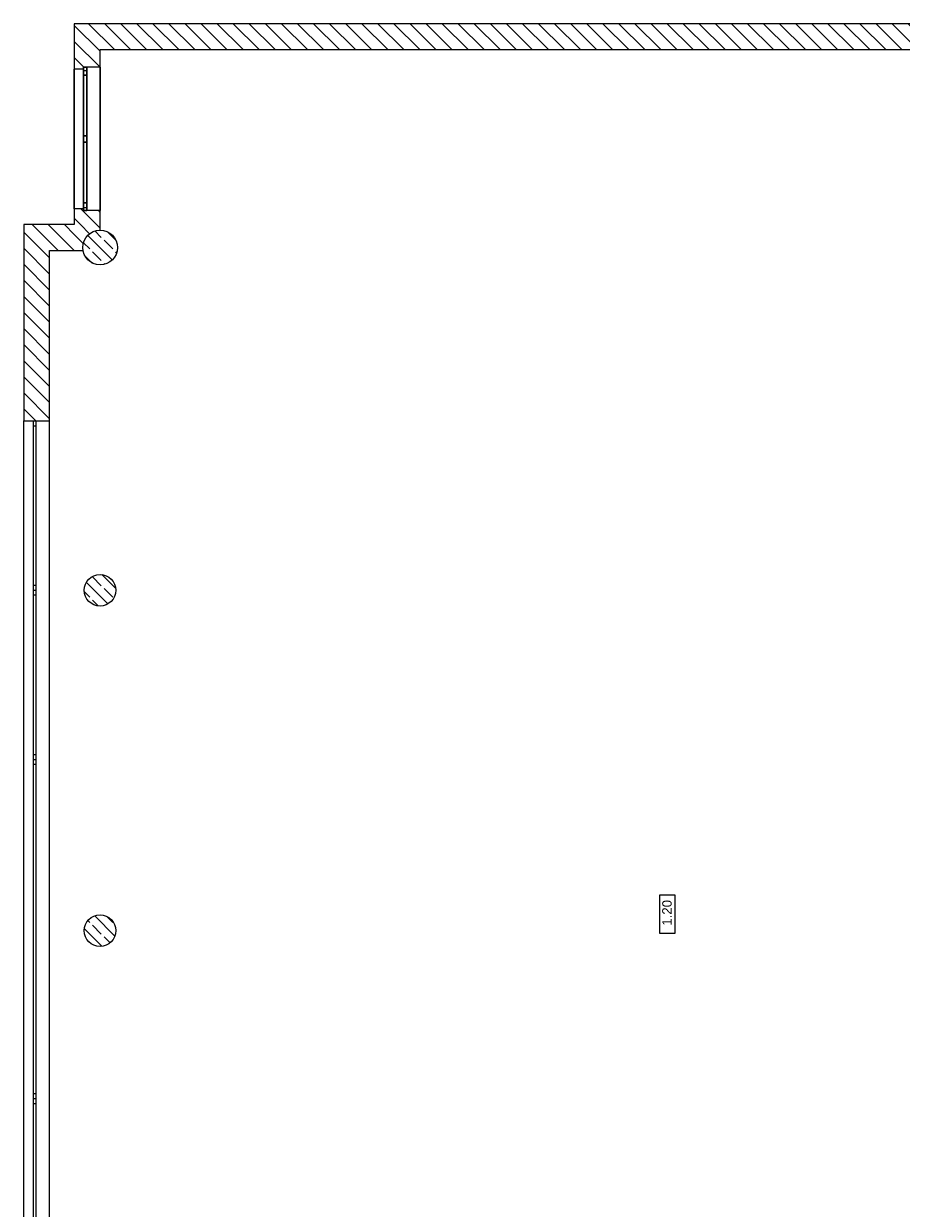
# Model space of a CAD drawing. Header units: millimetres. Extents: x -146116 to 602001, y -318793 to 100489.
# Tile 31 of 100: x 280029 to 293932, y -110307 to -91551. Entities that reach past the tile are written whole.
import ezdxf
from ezdxf.enums import TextEntityAlignment as Align

# ---------------------------------------------------------------- set-up
doc = ezdxf.new("R2010")
doc.units = ezdxf.units.MM
doc.header["$LTSCALE"] = 0.1
doc.header["$MEASUREMENT"] = 0
for name, color, linetype, lineweight in [('eks Rzut piętra I$0$Nowe_320-W Umeblowanie_Nr_pióra__6', 8, 'Continuous', 13), ('eks Rzut piętra I$0$poziom_2 (1)_6_0_Nr_pióra__21_Nr_pióra__7', 8, 'Continuous', 18), ('eks Rzut piętra I$0$poziom_2 (1)_6_Konstrukcja - Słupy_Nr_pióra__1_Nr_pióra__7', 8, 'Continuous', 18), ('eks Rzut piętra I$0$poziom_2 (1)_6_Konstrukcja - Słupy_Nr_pióra__82_Nr_pióra__12', 8, 'Continuous', 18), ('eks Rzut piętra I$0$poziom_2 (1)_6_Konstrukcja - Ściany zew_Nr_pióra__107_Nr_pióra__12', 8, 'Continuous', 18), ('eks Rzut piętra I$0$poziom_2 (1)_6_Konstrukcja - Ściany zew_Nr_pióra__27_Nr_pióra__7', 8, 'Continuous', 18), ('eks Rzut piętra I$0$poziom_2 (1)_6_Metryczki pomieszczeń ArchiCADa_Nr_pióra__6_Nr_pióra__5', 8, 'Continuous', 18), ('eks Rzut piętra I$0$poziom_2 (1)_6_Okna ArchiCADa_Nr_pióra__101_Nr_pióra__252', 8, 'Continuous', 18), ('eks Rzut piętra I$0$poziom_2 (1)_6_Okna ArchiCADa_Nr_pióra__27_Nr_pióra__7', 8, 'Continuous', 18), ('eks Rzut piętra I$0$poziom_2 (1)_6_Okna ArchiCADa_Nr_pióra__81_Nr_pióra__6', 8, 'Continuous', 18)]:
    doc.layers.add(name, color=color, linetype=linetype, lineweight=lineweight)
doc.layers.add('REWIZJA_1', color=6, linetype='Continuous')
doc.styles.add('eks Rzut piętra I$0$GENERATED_STYLE_1', font='arial.ttf')
pattern_1 = [(135, (247705.95, -72963.92), (127.2792, 127.2792), [])]
pattern_2 = [(135, (247705.95, -72963.92), (183.8478, 183.8478), []), (135, (247614.02, -73055.84), (183.8478, 183.8478), [195, -65])]

# ---------------------------------------------------------------- blocks, each defined once
blk = doc.blocks.new('eks Rzut piętra I')
at = {"layer": 'eks Rzut piętra I$0$poziom_2 (1)_6_Konstrukcja - Słupy_Nr_pióra__82_Nr_pióra__12', "linetype": 'Continuous', "lineweight": 18}
h = blk.add_hatch(dxfattribs=at)
h.set_pattern_fill('BETON_ZBROJONY_0006', color=256, angle=270, style=0, pattern_type=2)
h.set_pattern_definition(pattern_2)
h.paths.add_polyline_path([(189741, -56519, 0.414214), (189466, -56244, 0.414214), (189191, -56519, 0.414214), (189466, -56794, 0.414214)])
h = blk.add_hatch(dxfattribs=at)
h.set_pattern_fill('BETON_ZBROJONY_0006', color=256, angle=270, style=0, pattern_type=2)
h.set_pattern_definition(pattern_2)
h.paths.add_polyline_path([(189716, -61944, 0.414214), (189466, -61694, 0.414214), (189216, -61944, 0.414214), (189466, -62194, 0.414214)])
h = blk.add_hatch(dxfattribs=at)
h.set_pattern_fill('BETON_ZBROJONY_0006', color=256, angle=270, style=0, pattern_type=2)
h.set_pattern_definition(pattern_2)
h.paths.add_polyline_path([(189716, -67334, 0.414214), (189466, -67084, 0.414214), (189216, -67334, 0.414214), (189466, -67584, 0.414214)])
at = {"layer": 'eks Rzut piętra I$0$poziom_2 (1)_6_Konstrukcja - Ściany zew_Nr_pióra__107_Nr_pióra__12', "linetype": 'Continuous', "lineweight": 18}
h = blk.add_hatch(dxfattribs=at)
h.set_pattern_fill('BLOCZKI_CERAMICZNE_0006', color=256, angle=270, style=0, pattern_type=2)
h.set_pattern_definition(pattern_1)
h.paths.add_polyline_path([(189466, -53384), (208256, -53384), (208606, -52974), (189056, -52974)])
h = blk.add_hatch(dxfattribs=at)
h.set_pattern_fill('BLOCZKI_CERAMICZNE_0006', color=256, angle=270, style=0, pattern_type=2)
h.set_pattern_definition(pattern_1)
h.paths.add_polyline_path([(189206, -53694), (189206, -53664), (189466, -53664), (189466, -53384), (189056, -52974), (189056, -53694)])
h = blk.add_hatch(dxfattribs=at)
h.set_pattern_fill('BLOCZKI_CERAMICZNE_0006', color=256, angle=270, style=0, pattern_type=2)
h.set_pattern_definition(pattern_1)
h.paths.add_polyline_path([(189056, -55904), (189056, -56154), (189466, -56154), (189466, -55934), (189206, -55934), (189206, -55904)])
h = blk.add_hatch(dxfattribs=at)
h.set_pattern_fill('BLOCZKI_CERAMICZNE_0006', color=256, angle=270, style=0, pattern_type=2)
h.set_pattern_definition(pattern_1)
h.paths.add_polyline_path([(188256, -59264), (188666, -59264), (188666, -56564), (188256, -56154)])
h = blk.add_hatch(dxfattribs=at)
h.set_pattern_fill('BLOCZKI_CERAMICZNE_0006', color=256, angle=270, style=0, pattern_type=2)
h.set_pattern_definition(pattern_1)
h.paths.add_polyline_path([(188256, -56154), (188666, -56564), (189056, -56564), (189056, -56154)])
h = blk.add_hatch(dxfattribs=at)
h.set_pattern_fill('BLOCZKI_CERAMICZNE_0006', color=256, angle=270, style=0, pattern_type=2)
h.set_pattern_definition(pattern_1)
h.paths.add_polyline_path([(189056, -56154), (189056, -56564), (189198, -56564), (189191, -56519), (189204, -56434), (189243, -56357), (189251, -56349), (189056, -56154)])
h = blk.add_hatch(dxfattribs=at)
h.set_pattern_fill('BLOCZKI_CERAMICZNE_0006', color=256, angle=270, style=0, pattern_type=2)
h.set_pattern_definition(pattern_1)
h.paths.add_polyline_path([(189251, -56349), (189304, -56296), (189381, -56257), (189466, -56244), (189466, -56154), (189056, -56154)])
at = {"layer": 'eks Rzut piętra I$0$poziom_2 (1)_6_0_Nr_pióra__21_Nr_pióra__7', "linetype": 'Continuous', "lineweight": 18, "flags": 128}
for points in [[(189466, -53664), (189206, -53664), (189206, -53694), (189056, -53694)], [(189466, -55934), (189206, -55934), (189206, -55904), (189056, -55904)]]:
    blk.add_lwpolyline(points, dxfattribs=at)
at = {"layer": 'eks Rzut piętra I$0$poziom_2 (1)_6_Konstrukcja - Słupy_Nr_pióra__1_Nr_pióra__7', "linetype": 'Continuous', "lineweight": 18}
for centre, radius in [((189466, -56519), 275), ((189466, -61944), 250), ((189466, -67334), 250)]:
    blk.add_circle(centre, radius, dxfattribs=at)
at = {"layer": 'eks Rzut piętra I$0$poziom_2 (1)_6_Konstrukcja - Ściany zew_Nr_pióra__27_Nr_pióra__7', "linetype": 'Continuous', "lineweight": 18}
for p, q in [((188256, -59264), (188406, -59264)), ((188406, -59264), (188456, -59264)), ((188456, -59264), (188666, -59264))]:
    blk.add_line(p, q, dxfattribs=at)
at = {"layer": 'eks Rzut piętra I$0$poziom_2 (1)_6_Konstrukcja - Ściany zew_Nr_pióra__27_Nr_pióra__7', "linetype": 'Continuous', "lineweight": 18, "flags": 128}
for points in [[(208606, -52974), (189056, -52974)], [(189056, -52974), (189056, -53694)], [(189466, -53384), (208256, -53384)], [(189466, -53664), (189466, -53384)], [(189056, -55904), (189056, -56154)], [(189466, -56244), (189466, -55934)], [(188256, -56154), (188256, -59264)], [(189056, -56154), (188256, -56154)], [(188666, -59264), (188666, -56564)], [(188666, -56564), (189195, -56564)]]:
    blk.add_lwpolyline(points, dxfattribs=at)
at = {"layer": 'eks Rzut piętra I$0$poziom_2 (1)_6_Metryczki pomieszczeń ArchiCADa_Nr_pióra__6_Nr_pióra__5', "linetype": 'Continuous', "lineweight": 18}
for p, q in [((198334, -67379), (198334, -66769)), ((198334, -66769), (198570, -66769)), ((198570, -66769), (198570, -67379)), ((198570, -67379), (198334, -67379))]:
    blk.add_line(p, q, dxfattribs=at)
at = {"layer": 'eks Rzut piętra I$0$poziom_2 (1)_6_Okna ArchiCADa_Nr_pióra__101_Nr_pióra__252', "linetype": 'Continuous', "lineweight": 18}
for p, q in [((189206, -53664), (189206, -53789)), ((189206, -53789), (189206, -53664)), ((189206, -53789), (189256, -53789)), ((189256, -53789), (189206, -53789)), ((189256, -53789), (189256, -53664)), ((189256, -53664), (189256, -53789)), ((189256, -54749), (189206, -54749)), ((189206, -54749), (189206, -54799)), ((189206, -54799), (189206, -54749)), ((189206, -54749), (189256, -54749)), ((189256, -54799), (189256, -54749)), ((189256, -54749), (189256, -54799)), ((189206, -54799), (189206, -54849)), ((189206, -54849), (189206, -54799)), ((189206, -54849), (189256, -54849)), ((189256, -54849), (189206, -54849)), ((189256, -54849), (189256, -54799)), ((189256, -54799), (189256, -54849)), ((189256, -55809), (189206, -55809)), ((189206, -55809), (189206, -55934)), ((189206, -55934), (189206, -55809)), ((189206, -55809), (189256, -55809)), ((189256, -55934), (189256, -55809)), ((189256, -55809), (189256, -55934)), ((188406, -59264), (188406, -59339)), ((188456, -59339), (188456, -59264)), ((188406, -59339), (188456, -59339)), ((188456, -61869), (188406, -61869)), ((188406, -61869), (188406, -61944)), ((188456, -61944), (188456, -61869)), ((188406, -61944), (188406, -62019)), ((188406, -62019), (188456, -62019)), ((188456, -62019), (188456, -61944)), ((188456, -64549), (188406, -64549)), ((188406, -64549), (188406, -64624)), ((188406, -64624), (188406, -64699)), ((188406, -64699), (188456, -64699)), ((188456, -64624), (188456, -64549)), ((188456, -64699), (188456, -64624)), ((188456, -69919), (188406, -69919)), ((188406, -69919), (188406, -69994)), ((188456, -69994), (188456, -69919)), ((188406, -69994), (188406, -70069)), ((188406, -70069), (188456, -70069)), ((188456, -70069), (188456, -69994))]:
    blk.add_line(p, q, dxfattribs=at)
at = {"layer": 'eks Rzut piętra I$0$poziom_2 (1)_6_Okna ArchiCADa_Nr_pióra__27_Nr_pióra__7', "linetype": 'Continuous', "lineweight": 18}
for p, q in [((189206, -53664), (189256, -53664)), ((189206, -53694), (189206, -53664)), ((189206, -53664), (189256, -53664)), ((189206, -53694), (189206, -53664)), ((189206, -55904), (189206, -55934)), ((189206, -55904), (189206, -55934)), ((189206, -55934), (189256, -55934)), ((189206, -55934), (189256, -55934)), ((188406, -59264), (188456, -59264)), ((188406, -61944), (188456, -61944)), ((188406, -61944), (188456, -61944)), ((188406, -64624), (188456, -64624)), ((188406, -64624), (188456, -64624)), ((188406, -69994), (188456, -69994)), ((188406, -69994), (188456, -69994))]:
    blk.add_line(p, q, dxfattribs=at)
at = {"layer": 'eks Rzut piętra I$0$poziom_2 (1)_6_Okna ArchiCADa_Nr_pióra__81_Nr_pióra__6', "linetype": 'Continuous', "lineweight": 18}
for p, q in [((189056, -55904), (189056, -53694)), ((189056, -53694), (189056, -55904)), ((189206, -53714), (189256, -53714)), ((189206, -53714), (189256, -53714)), ((189206, -53789), (189206, -54749)), ((189206, -54749), (189206, -53789)), ((189256, -54749), (189256, -53789)), ((189256, -53789), (189256, -54749)), ((189466, -55934), (189466, -53664)), ((189466, -53664), (189466, -55934)), ((189206, -54849), (189206, -55809)), ((189206, -55809), (189206, -54849)), ((189256, -55809), (189256, -54849)), ((189256, -54849), (189256, -55809)), ((189206, -55884), (189256, -55884)), ((189206, -55884), (189256, -55884)), ((188256, -61944), (188256, -59264)), ((188666, -61944), (188666, -59264)), ((188406, -59339), (188406, -61869)), ((188456, -61869), (188456, -59339)), ((188256, -64624), (188256, -61944)), ((188406, -62019), (188406, -64549)), ((188456, -64549), (188456, -62019)), ((188666, -64624), (188666, -61944)), ((188256, -69994), (188256, -64624)), ((188406, -64699), (188406, -69919)), ((188456, -69919), (188456, -64699)), ((188666, -69994), (188666, -64624)), ((188256, -72674), (188256, -69994)), ((188406, -70069), (188406, -72599)), ((188456, -72599), (188456, -70069)), ((188666, -72674), (188666, -69994))]:
    blk.add_line(p, q, dxfattribs=at)
at = {"layer": 'eks Rzut piętra I$0$Nowe_320-W Umeblowanie_Nr_pióra__6', "linetype": 'Continuous', "lineweight": 13, "style": 'eks Rzut piętra I$0$GENERATED_STYLE_1'}
blk.add_attdef('Hydrant', text='', height=120, rotation=180, dxfattribs=at).set_placement((238684, -61499), align=Align.MIDDLE_CENTER)
at = {"layer": 'eks Rzut piętra I$0$poziom_2 (1)_6_Metryczki pomieszczeń ArchiCADa_Nr_pióra__6_Nr_pióra__5', "linetype": 'Continuous', "lineweight": 18, "insert": (198371, -67256), "char_height": 150, "attachment_point": 1, "rotation": 90, "style": 'eks Rzut piętra I$0$GENERATED_STYLE_1'}
blk.add_mtext('\\A1;1.20', dxfattribs=at)

msp = doc.modelspace()

# ---------------------------------------------------------------- block references
at = {"layer": 'REWIZJA_1'}
msp.add_blockref('eks Rzut piętra I', (91773, -38577), dxfattribs=at)

doc.saveas('drawing.dxf')
